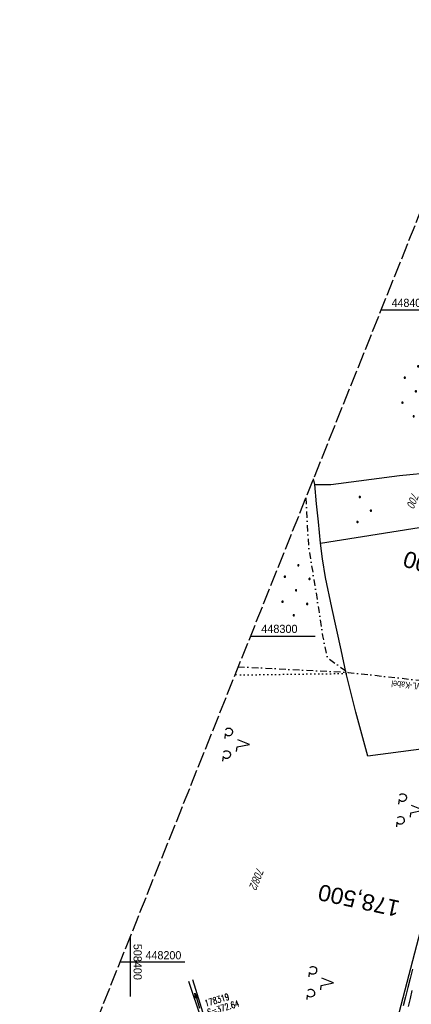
# Model space of a CAD drawing. Extents: x 508366 to 508911, y 448017 to 448810.
# Tile 17 of 46: x 508366 to 508486, y 448187 to 448489. Entities that reach past the tile are written whole.
import ezdxf
from ezdxf.enums import TextEntityAlignment as Align

# ---------------------------------------------------------------- set-up
doc = ezdxf.new("R2010")
doc.units = 0
doc.header["$LTSCALE"] = 10
doc.header["$MEASUREMENT"] = 0
for name, pattern in [('AUSGEZOGEN', [0]), ('LT00', [0]), ('LT08', [0.42, 0.2, -0.1, 0.02, -0.1]), ('LT14', [0.6, 0.5, -0.1]), ('LT17', [0.15, 0.1, -0.05]), ('PUNKTX2_STR', [0.6, 0.1, -0.5])]:
    doc.linetypes.add(name, pattern=pattern)
doc.layers.get('0').update_dxf_attribs({"linetype": 'LT00'})
for name, color, linetype in [('--EK_Schacht-Text', 5, 'LT00'), ('--EK_ST-93-1', 30, 'LT17'), ('DFK_FLUR_NR', 250, 'LT00'), ('DFK_KATASTER', 250, 'LT00'), ('DFK_NUTZUNG', 250, 'LT00'), ('DFK_NUTZUNGSGRENZE', 70, 'PUNKTX2_STR'), ('LWL', 80, 'LT08'), ('LWL_TEXT', 80, 'LT00'), ('PFEIL', 140, 'AUSGEZOGEN'), ('V125_GRABEN', 250, 'LT00'), ('V125_RASTER', 250, 'LT00')]:
    doc.layers.add(name, color=color, linetype=linetype)
doc.layers.add('-BLATT_125-RAND', color=7, linetype='LT14', plot=False)
doc.styles.add('Beschrift', font='ARIAL.TTF')
doc.styles.add('schachtbeschriftung', font='romans.shx', dxfattribs={"width": 0.75, "height": 2})
doc.styles.get("Standard").update_dxf_attribs({"font": 'ARIAL.TTF'})
doc.styles.add('Versorgungsltg', font='ARIAL.TTF', dxfattribs={"width": 0.8, "height": 2})

# ---------------------------------------------------------------- blocks, each defined once
blk = doc.blocks.new('Ackerland7')
at = {"layer": 'DFK_NUTZUNG', "color": 0, "linetype": 'ByBlock'}
for p, q in [((-4, 3.93), (-4, 3.67)), ((-3.95, 3.63), (-3.95, 3.97)), ((-3.9, 3.99), (-3.9, 3.61)), ((-3.85, 3.6), (-3.85, 4)), ((-3.8, 3.99), (-3.8, 3.61)), ((-3.75, 3.63), (-3.75, 3.97)), ((-3.7, 3.93), (-3.7, 3.67)), ((-3.65, 3.8), (-3.65, 3.8)), ((3.7, 3.93), (3.7, 3.67)), ((3.75, 3.63), (3.75, 3.97)), ((3.8, 3.99), (3.8, 3.61)), ((3.85, 3.6), (3.85, 4)), ((3.9, 3.99), (3.9, 3.61)), ((3.95, 3.63), (3.95, 3.97)), ((4, 3.93), (4, 3.67)), ((4.05, 3.8), (4.05, 3.8)), ((-7.85, 0.13), (-7.85, -0.13)), ((-7.8, -0.17), (-7.8, 0.17)), ((-7.75, 0.19), (-7.75, -0.19)), ((-7.7, -0.2), (-7.7, 0.2)), ((-7.65, 0.19), (-7.65, -0.19)), ((-7.6, -0.17), (-7.6, 0.17)), ((-7.55, 0.13), (-7.55, -0.13)), ((-7.5, 0), (-7.5, 0)), ((-0.15, 0.13), (-0.15, -0.13)), ((-0.1, -0.17), (-0.1, 0.17)), ((-0.05, 0.19), (-0.05, -0.19)), ((0, -0.2), (0, 0.2)), ((0.05, 0.19), (0.05, -0.19)), ((0.1, -0.17), (0.1, 0.17)), ((0.15, 0.13), (0.15, -0.13)), ((0.2, 0), (0.2, 0)), ((7.55, 0.13), (7.55, -0.13)), ((7.6, -0.17), (7.6, 0.17)), ((7.65, 0.19), (7.65, -0.19)), ((7.7, -0.2), (7.7, 0.2)), ((7.75, 0.19), (7.75, -0.19)), ((7.8, -0.17), (7.8, 0.17)), ((7.85, 0.13), (7.85, -0.13)), ((7.9, 0), (7.9, 0)), ((-4, -3.67), (-4, -3.93)), ((-3.95, -3.97), (-3.95, -3.63)), ((-3.9, -3.61), (-3.9, -3.99)), ((-3.85, -4), (-3.85, -3.6)), ((-3.8, -3.61), (-3.8, -3.99)), ((-3.75, -3.97), (-3.75, -3.63)), ((-3.7, -3.67), (-3.7, -3.93)), ((-3.65, -3.8), (-3.65, -3.8)), ((3.7, -3.67), (3.7, -3.93)), ((3.75, -3.97), (3.75, -3.63)), ((3.8, -3.61), (3.8, -3.99)), ((3.85, -4), (3.85, -3.6)), ((3.9, -3.61), (3.9, -3.99)), ((3.95, -3.97), (3.95, -3.63)), ((4, -3.67), (4, -3.93)), ((4.05, -3.8), (4.05, -3.8))]:
    blk.add_line(p, q, dxfattribs=at)
for points in [[(-3.65, 3.8), (-3.67, 3.89), (-3.73, 3.96), (-3.81, 3.99), (-3.89, 3.99), (-3.97, 3.96), (-4.03, 3.89), (-4.05, 3.8), (-4.03, 3.71), (-3.97, 3.64), (-3.89, 3.6), (-3.81, 3.6), (-3.73, 3.64), (-3.67, 3.71), (-3.65, 3.8)], [(4.05, 3.8), (4.03, 3.89), (3.97, 3.96), (3.89, 3.99), (3.81, 3.99), (3.73, 3.96), (3.67, 3.89), (3.65, 3.8), (3.67, 3.71), (3.73, 3.64), (3.81, 3.61), (3.89, 3.61), (3.97, 3.64), (4.03, 3.71), (4.05, 3.8)], [(-7.5, 0), (-7.52, 0.09), (-7.58, 0.16), (-7.66, 0.19), (-7.74, 0.19), (-7.82, 0.16), (-7.88, 0.09), (-7.9, 0)], [(0.2, 0), (0.18, 0.09), (0.12, 0.16), (0.04, 0.19), (-0.04, 0.19), (-0.12, 0.16), (-0.18, 0.09), (-0.2, 0)], [(-0.2, 0), (-0.18, -0.09), (-0.12, -0.16), (-0.04, -0.19), (0.04, -0.19), (0.12, -0.16), (0.18, -0.09), (0.2, 0)], [(7.9, 0), (7.88, 0.09), (7.82, 0.16), (7.74, 0.19), (7.66, 0.19), (7.58, 0.16), (7.52, 0.09), (7.5, 0)], [(7.5, 0), (7.52, -0.09), (7.58, -0.16), (7.66, -0.19), (7.74, -0.19), (7.82, -0.16), (7.88, -0.09), (7.9, 0)], [(-7.9, 0), (-7.88, -0.09), (-7.82, -0.16), (-7.74, -0.19), (-7.66, -0.19), (-7.58, -0.16), (-7.52, -0.09), (-7.5, 0)], [(-3.65, -3.8), (-3.67, -3.71), (-3.73, -3.64), (-3.81, -3.61), (-3.89, -3.61), (-3.97, -3.64), (-4.03, -3.71), (-4.05, -3.8), (-4.03, -3.89), (-3.97, -3.96), (-3.89, -3.99), (-3.81, -3.99), (-3.73, -3.96), (-3.67, -3.89), (-3.65, -3.8)], [(4.05, -3.8), (4.03, -3.71), (3.97, -3.64), (3.89, -3.61), (3.81, -3.61), (3.73, -3.64), (3.67, -3.71), (3.65, -3.8), (3.67, -3.89), (3.73, -3.96), (3.81, -3.99), (3.89, -3.99), (3.97, -3.96), (4.03, -3.89), (4.05, -3.8)]]:
    blk.add_lwpolyline(points, dxfattribs=at)
blk = doc.blocks.new('Ackerland3')
at = {"layer": 'DFK_NUTZUNG', "color": 0, "linetype": 'ByBlock'}
for p, q in [((-0.15, 2.66), (-0.15, 2.4)), ((-0.1, 2.36), (-0.1, 2.7)), ((-0.05, 2.72), (-0.05, 2.34)), ((0, 2.33), (0, 2.73)), ((0.05, 2.72), (0.05, 2.34)), ((0.1, 2.36), (0.1, 2.7)), ((0.15, 2.66), (0.15, 2.4)), ((0.2, 2.53), (0.2, 2.53)), ((-4, -1.14), (-4, -1.4)), ((-3.95, -1.44), (-3.95, -1.1)), ((-3.9, -1.07), (-3.9, -1.46)), ((-3.85, -1.46), (-3.85, -1.07)), ((-3.8, -1.07), (-3.8, -1.46)), ((-3.75, -1.44), (-3.75, -1.1)), ((-3.7, -1.14), (-3.7, -1.4)), ((-3.65, -1.27), (-3.65, -1.26)), ((3.7, -1.14), (3.7, -1.4)), ((3.75, -1.44), (3.75, -1.1)), ((3.8, -1.07), (3.8, -1.46)), ((3.85, -1.46), (3.85, -1.07)), ((3.9, -1.07), (3.9, -1.46)), ((3.95, -1.44), (3.95, -1.1)), ((4, -1.14), (4, -1.4)), ((4.05, -1.27), (4.05, -1.26))]:
    blk.add_line(p, q, dxfattribs=at)
for points in [[(0.2, 2.53), (0.18, 2.62), (0.12, 2.69), (0.04, 2.73), (-0.04, 2.73), (-0.12, 2.69), (-0.18, 2.62), (-0.2, 2.53), (-0.18, 2.45), (-0.12, 2.38), (-0.04, 2.34), (0.04, 2.34), (0.12, 2.38), (0.18, 2.45), (0.2, 2.53)], [(-3.65, -1.27), (-3.67, -1.18), (-3.73, -1.11), (-3.81, -1.07), (-3.89, -1.07), (-3.97, -1.11), (-4.03, -1.18), (-4.05, -1.27)], [(-4.05, -1.27), (-4.03, -1.35), (-3.97, -1.42), (-3.89, -1.46), (-3.81, -1.46), (-3.73, -1.42), (-3.67, -1.35), (-3.65, -1.27)], [(4.05, -1.27), (4.03, -1.18), (3.97, -1.11), (3.89, -1.07), (3.81, -1.07), (3.73, -1.11), (3.67, -1.18), (3.65, -1.27)], [(3.65, -1.27), (3.67, -1.35), (3.73, -1.42), (3.81, -1.46), (3.89, -1.46), (3.97, -1.42), (4.03, -1.35), (4.05, -1.27)]]:
    blk.add_lwpolyline(points, dxfattribs=at)
blk = doc.blocks.new('SYMB7201')
at = {"color": 0, "linetype": 'ByBlock'}
for p, q in [((0, 0.385), (-0.11, 0.015)), ((-0.255, -0.385), (-0.115, -0.385)), ((0.445, -0.385), (0.585, -0.385))]:
    blk.add_line(p, q, dxfattribs=at)
for points in [[(0.25, 0.015), (0.11, 0.015), (0, 0.385)], [(-0.393816, -0.383308), (-0.416239, -0.362945), (-0.432849, -0.337617), (-0.442589, -0.308936), (-0.444836, -0.27873), (-0.439449, -0.248923), (-0.426769, -0.221415), (-0.407606, -0.197958), (-0.38318, -0.180047), (-0.355047, -0.168823), (-0.325, -0.165), (-0.294953, -0.168823), (-0.26682, -0.180047), (-0.242394, -0.197959), (-0.223231, -0.221415), (-0.210551, -0.248923), (-0.205164, -0.27873), (-0.207411, -0.308936), (-0.21715, -0.337617), (-0.233761, -0.362945), (-0.256184, -0.383308)], [(0.306185, -0.383308), (0.283761, -0.362945), (0.267151, -0.337617), (0.257411, -0.308936), (0.255164, -0.27873), (0.260552, -0.248923), (0.273231, -0.221415), (0.292394, -0.197958), (0.31682, -0.180047), (0.344953, -0.168823), (0.375, -0.165), (0.405047, -0.168823), (0.43318, -0.180047), (0.457606, -0.197959), (0.476769, -0.221415), (0.489449, -0.248923), (0.494836, -0.27873), (0.492589, -0.308936), (0.48285, -0.337617), (0.466239, -0.362945), (0.443816, -0.383308)]]:
    blk.add_lwpolyline(points, dxfattribs=at)
blk = doc.blocks.new('Pfreil3')
at = {"layer": 'PFEIL'}
blk.add_hatch(color=256, dxfattribs=at).paths.add_polyline_path([(-1.55, 0.27), (-1.55, -0.27), (0, 0)])
for p, q in [((-1.55, 0), (-4.83, 0)), ((-1.55, -0.27), (-1.55, 0.27)), ((-1.55, 0.27), (0, 0)), ((0, 0), (-1.55, -0.27))]:
    blk.add_line(p, q, dxfattribs=at)

msp = doc.modelspace()

# ---------------------------------------------------------------- linework, layer by layer
at = {"layer": '-BLATT_125-RAND'}
msp.add_lwpolyline([(508640.93, 448810.28), (508366.1, 448123.2), (508632.57, 448016.61), (508907.4, 448703.69), (508640.93, 448810.28)], dxfattribs=at)
at = {"layer": 'DFK_KATASTER'}
for p, q in [((508482.56, 448349.27), (508494.71, 448350.53)), ((508456.53, 448346.56), (508456.12, 448348.27)), ((508461.49, 448346.57), (508482.56, 448349.27)), ((508456.53, 448346.56), (508461.49, 448346.57)), ((508457.11, 448340.59), (508456.53, 448346.56)), ((508457.73, 448335.08), (508457.11, 448340.59)), ((508458.26, 448328.49), (508526, 448339.25)), ((508458.26, 448328.49), (508457.73, 448335.08)), ((508458.88, 448323.72), (508458.26, 448328.49)), ((508459.79, 448317.96), (508458.88, 448323.72)), ((508461.74, 448308.78), (508459.79, 448317.96)), ((508464.67, 448295.78), (508461.74, 448308.78)), ((508466.15, 448288.57), (508464.67, 448295.78)), ((508469.14, 448276.72), (508466.15, 448288.57)), ((508472.78, 448263.19), (508469.14, 448276.72)), ((508504.81, 448267.49), (508472.78, 448263.19)), ((508476.54, 448161.7), (508492.49, 448223.25))]:
    msp.add_line(p, q, dxfattribs=at)
at = {"layer": 'DFK_NUTZUNGSGRENZE', "ltscale": 0.2}
msp.add_line((508466.15, 448288.57), (508432.06, 448288.11), dxfattribs=at)
at = {"layer": 'LWL', "flags": 128}
for points in [[(508453.8, 448342.47), (508454.61, 448327.54), (508457.81, 448308), (508458.95, 448300.08), (508460.39, 448293.35), (508466.76, 448288.91)], [(508433.06, 448290.62), (508466.76, 448288.91), (508502.77, 448284.95), (508579.07, 448271.95), (508608.51, 448273.91), (508625.44, 448272.44), (508632.14, 448264.42)]]:
    msp.add_lwpolyline(points, dxfattribs=at)
at = {"layer": 'V125_GRABEN'}
for p, q in [((508417.86, 448194.24), (508421.75, 448182.6)), ((508422.72, 448183.05), (508419.15, 448194.6))]:
    msp.add_line(p, q, dxfattribs=at)
for points in [[(508486.52, 448197.86), (508485.8, 448195.04), (508485.07, 448192.22), (508484.36, 448189.4), (508483.64, 448186.58)], [(508485.27, 448186.44), (508485.85, 448188.86), (508486.43, 448191.28)]]:
    msp.add_lwpolyline(points, dxfattribs=at)
at = {"layer": 'V125_RASTER'}
for p, q in [((508505, 448400), (508476.82, 448400)), ((508436.81, 448300), (508456.71, 448300)), ((508400, 448207.96), (508400, 448189.46)), ((508416.71, 448200), (508396.81, 448200))]:
    msp.add_line(p, q, dxfattribs=at)

# ---------------------------------------------------------------- block references
at = {"layer": 'DFK_NUTZUNG', "rotation": 264.7376999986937}
for name, p in [('Ackerland7', (508487.56, 448375.11)), ('Ackerland3', (508471.24, 448338.75)), ('Ackerland7', (508450.8, 448314.08))]:
    msp.add_blockref(name, p, dxfattribs=at)
at = {"layer": 'DFK_NUTZUNG', "xscale": 10.00000000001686, "yscale": 10, "zscale": 10, "rotation": 264.7377100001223}
for p in [(508432.68, 448267.14), (508485.98, 448246.98), (508458.47, 448193.99)]:
    msp.add_blockref('SYMB7201', p, dxfattribs=at)
at = {"layer": 'PFEIL', "rotation": 107.558590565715}
msp.add_blockref('Pfreil3', (508419.79, 448190.54), dxfattribs=at)

# ---------------------------------------------------------------- texts
at = {"layer": '--EK_Schacht-Text', "style": 'schachtbeschriftung', "width": 0.75}
for s, p in [('178319', (508423.14, 448186.35)), ('S=372.64', (508423.98, 448183.59))]:
    msp.add_text(s, height=2, rotation=16.8677, dxfattribs=at).set_placement(p)
at = {"layer": '--EK_ST-93-1', "style": 'Beschrift'}
for s, rotation, p in [('178,400', -196.7608, (508508.09, 448316.65)), ('178,500', -192.0624, (508482.41, 448216.3))]:
    msp.add_text(s, height=5, rotation=rotation, dxfattribs=at).set_placement(p, align=Align.MIDDLE_LEFT)
at = {"layer": 'DFK_FLUR_NR', "oblique": 13.754, "width": 0.75}
for s, p in [('700', (508486.36, 448344.33)), ('708/2', (508438.84, 448229.32))]:
    msp.add_text(s, height=2.5, rotation=248.1984, dxfattribs=at).set_placement(p)
at = {"layer": 'LWL_TEXT', "style": 'Versorgungsltg', "width": 0.8}
msp.add_text('E.ON LWL-Kabel', height=2, rotation=174.0069, dxfattribs=at).set_placement((508488.67, 448285.58), align=Align.CENTER)
at = {"layer": 'V125_RASTER'}
for s, rotation, width, p in [(' 448400', 0.0005, 0.931, (508479.22, 448401)), (' 448300', 0.0005, 0.955, (508439.21, 448301)), (' 508400', -89.9995, 0.951, (508401, 448206.57)), (' 448200', 0.0005, 0.941, (508403.76, 448200.9))]:
    msp.add_text(s, height=2.5, rotation=rotation, dxfattribs=dict(at, width=width)).set_placement(p)

doc.saveas('drawing.dxf')
